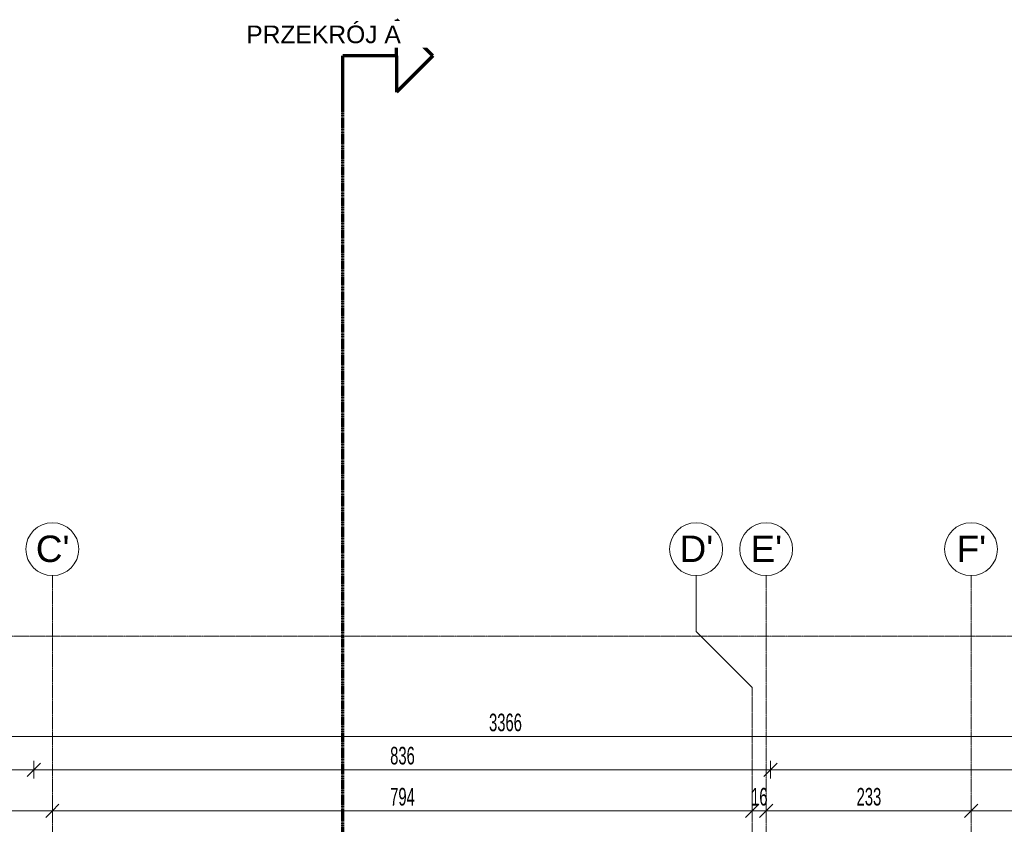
# Model space of a CAD drawing. Header units: millimetres. Extents: x -57350 to 14871, y -25411 to 16830.
# Tile 45 of 66: x -24779 to -13606, y 7699 to 16830. Entities that reach past the tile are written whole.
import ezdxf

# ---------------------------------------------------------------- set-up
doc = ezdxf.new("R2010")
doc.units = ezdxf.units.MM
doc.linetypes.add('Kreska', pattern=[6.35, 3.175, -3.175])
doc.linetypes.add('Linia siatki', pattern=[22.225, 12.7, -3.175, 3.175, -3.175])
for name, color, linetype, lineweight in [('A-ANNO-DIMS', 7, 'Continuous', 5), ('A-ANNO-DIMS-100', 7, 'Continuous', 5), ('G-ANNO-SYMB', 7, 'Continuous', 5), ('S-GRID', 7, 'Continuous', 5), ('S-GRID-IDEN', 7, 'Continuous', 5)]:
    doc.layers.add(name, color=color, linetype=linetype, lineweight=lineweight)
doc.styles.add('Arial', font='arial.ttf', dxfattribs={"height": 200})
doc.styles.add('Arial_1', font='arial.ttf', dxfattribs={"height": 300})
doc.styles.add('Arial_5', font='arial.ttf', dxfattribs={"width": 0.6, "height": 200})
doc.dimstyles.new('standard_wielkość_otworów', dxfattribs={"dimscale": 304.8, "dimtxt": 204.05188, "dimasz": 0.492126, "dimexe": 0.328084, "dimexo": 0.0625, "dimgap": 0, "dimtad": 1, "dimdec": 0, "dimlfac": 0.1, "dimzin": 0, "dimdsep": 46, "dimtxsty": 'Arial_5', "dimblk1": 'OBLIQUE', "dimblk2": 'OBLIQUE', "dimsah": 1, "dimcen": 0.09, "dimazin": 0, "dimtfac": 1, "dimtdec": 4, "dimtix": 1, "dimtmove": 0, "dimatfit": 3, "dimfxl": 0.328084, "dimfxlon": 1, "dimtvp": 1, "dimtolj": 1, "dimtzin": 0, "dimarcsym": 2})

# ---------------------------------------------------------------- blocks, each defined once
blk = doc.blocks.new('Przekrój - znacznik przekroju strzałka-348499-RZUT PIĘTRA I')
at = {"layer": 'G-ANNO-SYMB', "lineweight": 70}
for p, q in [((-6, 10.22), (-10.11, 6.11)), ((-6, 10.22), (-1.89, 6.11)), ((-6, 6.11), (-10.11, 6.11)), ((-6, 6.11), (-6, 0)), ((-6, 6.11), (-1.89, 6.11)), ((0, 0), (-6, 0))]:
    blk.add_line(p, q, dxfattribs=at)
blk = doc.blocks.new('Siatka - SOsi_Sybol osi-348494-RZUT PIĘTRA I')
at = {"layer": 'S-GRID-IDEN', "color": 142, "true_color": 0x0080c0}
blk.add_circle((0, 0), 3, dxfattribs=at)
blk = doc.blocks.new('DIMBLOCK240-RZUT PIĘTRA I')
at = {"layer": 'A-ANNO-DIMS-100', "color": 250, "true_color": 0x303030, "transparency": 16777216}
for p, q in [((-36099, 8318), (-36099, 8418)), ((-36099, 8318), (-36024, 8393)), ((-24618, 8318), (-24618, 8418)), ((-24618, 8318), (-24543, 8393)), ((-36099, 8318), (-36174, 8243)), ((-36099, 8318), (-24618, 8318)), ((-36099, 8318), (-36099, 8218)), ((-24618, 8318), (-24693, 8243)), ((-24618, 8318), (-24618, 8218))]:
    blk.add_line(p, q, dxfattribs=at)
at = {"layer": 'A-ANNO-DIMS-100', "color": 0, "transparency": 16777216, "insert": (-30541, 8578), "char_height": 200, "width": 436.98, "attachment_point": 1, "line_spacing_factor": 0.941778, "style": 'Arial_5'}
blk.add_mtext('1148', dxfattribs=at)
blk = doc.blocks.new('_Oblique')
at = {"color": 0, "linetype": 'ByBlock', "lineweight": -2}
blk.add_line((-0.5, -0.5), (0.5, 0.5), dxfattribs=at)
blk = doc.blocks.new('DIMBLOCK241-RZUT PIĘTRA I')
at = {"layer": 'A-ANNO-DIMS-100', "color": 250, "true_color": 0x303030, "transparency": 16777216}
for p, q in [((-24618, 8318), (-24618, 8418)), ((-24618, 8318), (-24543, 8393)), ((-16258, 8318), (-16258, 8418)), ((-16258, 8318), (-16183, 8393)), ((-24618, 8318), (-24693, 8243)), ((-24618, 8318), (-16258, 8318)), ((-24618, 8318), (-24618, 8218)), ((-16258, 8318), (-16333, 8243)), ((-16258, 8318), (-16258, 8218))]:
    blk.add_line(p, q, dxfattribs=at)
at = {"layer": 'A-ANNO-DIMS-100', "color": 0, "transparency": 16777216, "insert": (-20575, 8578), "char_height": 200, "width": 327.74, "attachment_point": 1, "line_spacing_factor": 0.941778, "style": 'Arial_5'}
blk.add_mtext('836', dxfattribs=at)
blk = doc.blocks.new('DIMBLOCK242-RZUT PIĘTRA I')
at = {"layer": 'A-ANNO-DIMS-100', "color": 250, "true_color": 0x303030, "transparency": 16777216}
for p, q in [((-16258, 8318), (-16258, 8418)), ((-16258, 8318), (-16183, 8393)), ((-2443, 8318), (-2443, 8418)), ((-2443, 8318), (-2368, 8393)), ((-16258, 8318), (-16333, 8243)), ((-16258, 8318), (-2443, 8318)), ((-16258, 8318), (-16258, 8218)), ((-2443, 8318), (-2518, 8243)), ((-2443, 8318), (-2443, 8218))]:
    blk.add_line(p, q, dxfattribs=at)
at = {"layer": 'A-ANNO-DIMS-100', "color": 0, "transparency": 16777216, "insert": (-9533, 8578), "char_height": 200, "width": 436.98, "attachment_point": 1, "line_spacing_factor": 0.941778, "style": 'Arial_5'}
blk.add_mtext('1382', dxfattribs=at)
blk = doc.blocks.new('DIMBLOCK243-RZUT PIĘTRA I')
at = {"layer": 'A-ANNO-DIMS-100', "color": 250, "true_color": 0x303030, "transparency": 16777216}
for p, q in [((-36099, 8695), (-36099, 8795)), ((-36099, 8695), (-36024, 8770)), ((-2443, 8695), (-2443, 8795)), ((-2443, 8695), (-2368, 8770)), ((-36099, 8695), (-36174, 8620)), ((-36099, 8695), (-2443, 8695)), ((-36099, 8695), (-36099, 8595)), ((-2443, 8695), (-2518, 8620)), ((-2443, 8695), (-2443, 8595))]:
    blk.add_line(p, q, dxfattribs=at)
at = {"layer": 'A-ANNO-DIMS-100', "color": 0, "transparency": 16777216, "insert": (-19453, 8955), "char_height": 200, "width": 436.98, "attachment_point": 1, "line_spacing_factor": 0.941778, "style": 'Arial_5'}
blk.add_mtext('3366', dxfattribs=at)
blk = doc.blocks.new('DIMBLOCK246-RZUT PIĘTRA I')
at = {"layer": 'A-ANNO-DIMS-100', "color": 250, "true_color": 0x303030, "transparency": 16777216}
for p, q in [((-29833, 7852), (-29833, 7952)), ((-24408, 7852), (-24408, 7952)), ((-29833, 7852), (-29908, 7777)), ((-29833, 7852), (-29758, 7927)), ((-29833, 7852), (-24408, 7852)), ((-29833, 7852), (-29833, 7752)), ((-24408, 7852), (-24483, 7777)), ((-24408, 7852), (-24333, 7927)), ((-24408, 7852), (-24408, 7752))]:
    blk.add_line(p, q, dxfattribs=at)
at = {"layer": 'A-ANNO-DIMS-100', "color": 0, "transparency": 16777216, "insert": (-27257, 8112), "char_height": 200, "width": 327.74, "attachment_point": 1, "line_spacing_factor": 0.941778, "style": 'Arial_5'}
blk.add_mtext('543', dxfattribs=at)
blk = doc.blocks.new('DIMBLOCK247-RZUT PIĘTRA I')
at = {"layer": 'A-ANNO-DIMS-100', "color": 250, "true_color": 0x303030, "transparency": 16777216}
for p, q in [((-24408, 7852), (-24408, 7952)), ((-16468, 7852), (-16468, 7952)), ((-24408, 7852), (-24483, 7777)), ((-24408, 7852), (-24333, 7927)), ((-24408, 7852), (-16468, 7852)), ((-24408, 7852), (-24408, 7752)), ((-16468, 7852), (-16543, 7777)), ((-16468, 7852), (-16393, 7927)), ((-16468, 7852), (-16468, 7752))]:
    blk.add_line(p, q, dxfattribs=at)
at = {"layer": 'A-ANNO-DIMS-100', "color": 0, "transparency": 16777216, "insert": (-20575, 8112), "char_height": 200, "width": 327.74, "attachment_point": 1, "line_spacing_factor": 0.941778, "style": 'Arial_5'}
blk.add_mtext('794', dxfattribs=at)
blk = doc.blocks.new('DIMBLOCK248-RZUT PIĘTRA I')
at = {"layer": 'A-ANNO-DIMS-100', "color": 250, "true_color": 0x303030, "transparency": 16777216}
for p, q in [((-16468, 7852), (-16468, 7952)), ((-16308, 7852), (-16308, 7952)), ((-16468, 7852), (-16543, 7777)), ((-16468, 7852), (-16393, 7927)), ((-16468, 7852), (-16308, 7852)), ((-16468, 7852), (-16468, 7752)), ((-16308, 7852), (-16383, 7777)), ((-16308, 7852), (-16233, 7927)), ((-16308, 7852), (-16308, 7752))]:
    blk.add_line(p, q, dxfattribs=at)
at = {"layer": 'A-ANNO-DIMS-100', "color": 0, "transparency": 16777216, "insert": (-16479, 8112), "char_height": 200, "width": 218.49, "attachment_point": 1, "line_spacing_factor": 0.941778, "style": 'Arial_5'}
blk.add_mtext('16', dxfattribs=at)
blk = doc.blocks.new('DIMBLOCK249-RZUT PIĘTRA I')
at = {"layer": 'A-ANNO-DIMS-100', "color": 250, "true_color": 0x303030, "transparency": 16777216}
for p, q in [((-16308, 7852), (-16308, 7952)), ((-13983, 7852), (-13983, 7952)), ((-16308, 7852), (-16383, 7777)), ((-16308, 7852), (-16233, 7927)), ((-16308, 7852), (-13983, 7852)), ((-16308, 7852), (-16308, 7752)), ((-13983, 7852), (-14058, 7777)), ((-13983, 7852), (-13908, 7927)), ((-13983, 7852), (-13983, 7752))]:
    blk.add_line(p, q, dxfattribs=at)
at = {"layer": 'A-ANNO-DIMS-100', "color": 0, "transparency": 16777216, "insert": (-15282, 8112), "char_height": 200, "width": 327.74, "attachment_point": 1, "line_spacing_factor": 0.941778, "style": 'Arial_5'}
blk.add_mtext('233', dxfattribs=at)
blk = doc.blocks.new('DIMBLOCK250-RZUT PIĘTRA I')
at = {"layer": 'A-ANNO-DIMS-100', "color": 250, "true_color": 0x303030, "transparency": 16777216}
for p, q in [((-13983, 7852), (-13983, 7952)), ((-10683, 7852), (-10683, 7952)), ((-13983, 7852), (-14058, 7777)), ((-13983, 7852), (-13908, 7927)), ((-13983, 7852), (-10683, 7852)), ((-13983, 7852), (-13983, 7752)), ((-10683, 7852), (-10758, 7777)), ((-10683, 7852), (-10608, 7927)), ((-10683, 7852), (-10683, 7752))]:
    blk.add_line(p, q, dxfattribs=at)
at = {"layer": 'A-ANNO-DIMS-100', "color": 0, "transparency": 16777216, "insert": (-12470, 8112), "char_height": 200, "width": 327.74, "attachment_point": 1, "line_spacing_factor": 0.941778, "style": 'Arial_5'}
blk.add_mtext('330', dxfattribs=at)

msp = doc.modelspace()

# ---------------------------------------------------------------- linework, layer by layer
at = {"layer": 'G-ANNO-SYMB', "linetype": 'Kreska', "lineweight": 70}
msp.add_line((-21113.01642, -24302.92169), (-21113.01642, 15819.38791), dxfattribs=at)
at = {"layer": 'S-GRID', "linetype": 'Linia siatki'}
for p, q in [((-24408.41602, 10521.57226), (-24408.41602, -21375.48764)), ((-16308.41602, 10521.57226), (-16308.41602, -21375.48764)), ((-13983.41602, 10521.57226), (-13983.41602, -21375.48764)), ((-55866.74056, 9835.59255), (-2090.69141, 9835.59255)), ((-16468.41602, 9251.57226), (-16468.41602, -20105.48764))]:
    msp.add_line(p, q, dxfattribs=at)
at = {"layer": 'S-GRID'}
for p, q in [((-17103.41602, 9886.57226), (-17103.41602, 10521.57226)), ((-16468.41602, 9251.57226), (-17103.41602, 9886.57226))]:
    msp.add_line(p, q, dxfattribs=at)

# ---------------------------------------------------------------- block references
at = {"layer": 'G-ANNO-SYMB', "lineweight": 70, "xscale": 99.99999999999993, "yscale": 99.99999999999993, "zscale": 99.99999999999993, "rotation": 269.9999999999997}
msp.add_blockref('Przekrój - znacznik przekroju strzałka-348499-RZUT PIĘTRA I', (-21113.01642, 15819.38791), dxfattribs=at)
at = {"layer": 'S-GRID-IDEN', "color": 142, "true_color": 0x0080c0, "xscale": 99.99999999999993, "yscale": 99.99999999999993, "zscale": 99.99999999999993, "rotation": 180}
for p in [(-24408.41602, 10821.57226), (-17103.41602, 10821.57226), (-16308.41602, 10821.57226), (-13983.41602, 10821.57226)]:
    msp.add_blockref('Siatka - SOsi_Sybol osi-348494-RZUT PIĘTRA I', p, dxfattribs=at)

# ---------------------------------------------------------------- texts
at = {"layer": 'S-GRID-IDEN', "color": 142, "true_color": 0x0080c0, "char_height": 300, "attachment_point": 1, "style": 'Arial_1'}
for s, insert, width in [("C'", (-24595.87738, 10975.47183), 464.97875), ("D'", (-17290.87738, 10975.47183), 464.97875), ("E'", (-16486.37738, 10975.47183), 440.928125), ("F'", (-14147.87738, 10975.47183), 408.860625)]:
    msp.add_mtext(s, dxfattribs=dict(at, insert=insert, width=width))

# ---------------------------------------------------------------- dimensions: what is measured, and where the dimension line sits
at = {"layer": 'A-ANNO-DIMS', "color": 250, "true_color": 0x303030}
for base, p1, p2, override, picture, middle in [((-2443.41602, 8695.04512), (-36099.41602, 8595.04512), (-2443.41602, 8595.04512), {"dimpost": '<>', "dimfxl": 33656}, 'DIMBLOCK243-RZUT PIĘTRA I', (-19271.41602, 8797.22793)), ((-24618.41602, 8317.90152), (-36099.41602, 8217.90152), (-24618.41602, 8217.90152), {"dimpost": '<>', "dimfxl": 11481}, 'DIMBLOCK240-RZUT PIĘTRA I', (-30358.91602, 8420.01611)), ((-16258.41602, 8317.90152), (-24618.41602, 8217.90152), (-16258.41602, 8217.90152), {"dimpost": '<>', "dimfxl": 8360}, 'DIMBLOCK241-RZUT PIĘTRA I', (-20438.41602, 8420.08433)), ((-2443.4160230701, 8317.9015157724), (-16258.4160230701, 8217.9015157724), (-2443.4160230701, 8217.9015157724), {"dimpost": '<>', "dimfxl": 13815}, 'DIMBLOCK242-RZUT PIĘTRA I', (-9350.9160230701, 8420.0843267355)), ((-24408.4160230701, 7852.0908471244), (-29833.4160230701, 7952.0908471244), (-24408.4160230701, 7952.0908471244), {"dimpost": '<>', "dimfxl": 5425}, 'DIMBLOCK246-RZUT PIĘTRA I', (-27120.9160230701, 7954.2736580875)), ((-16468.41602, 7852.09085), (-24408.41602, 7952.09085), (-16468.41602, 7952.09085), {"dimpost": '<>', "dimfxl": 7940}, 'DIMBLOCK247-RZUT PIĘTRA I', (-20438.41602, 7954.20545)), ((-16308.41602, 7852.09085), (-16468.41602, 7952.09085), (-16308.41602, 7952.09085), {"dimpost": '<>', "dimfxl": 160}, 'DIMBLOCK248-RZUT PIĘTRA I', (-16388.41602, 7954.20545)), ((-13983.4160230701, 7852.0908471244), (-16308.4160230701, 7952.0908471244), (-13983.4160230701, 7952.0908471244), {"dimpost": '<>', "dimfxl": 2325}, 'DIMBLOCK249-RZUT PIĘTRA I', (-15145.9160230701, 7954.2736580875)), ((-10683.41602, 7852.09085), (-13983.41602, 7952.09085), (-10683.41602, 7952.09085), {"dimpost": '<>', "dimfxl": 3300}, 'DIMBLOCK250-RZUT PIĘTRA I', (-12333.41602, 7954.27366))]:
    dim = msp.add_linear_dim(base=base, p1=p1, p2=p2, dimstyle='standard_wielkość_otworów', override=override, dxfattribs=at)
    dim.commit()
    dim.dimension.update_dxf_attribs({"geometry": picture, "text_midpoint": middle})

# ---------------------------------------------------------------- next in the draw order: texts
at = {"layer": 'G-ANNO-SYMB', "insert": (-22208.33163, 16763.68325), "char_height": 200, "width": 2172.573125, "attachment_point": 1, "style": 'Arial', "bg_fill": 3, "box_fill_scale": 1.25, "bg_fill_color": 256, "bg_fill_true_color": 13158600, "bg_fill_transparency": 0}
msp.add_mtext('PRZEKRÓJ A', dxfattribs=at)

doc.saveas('drawing.dxf')
